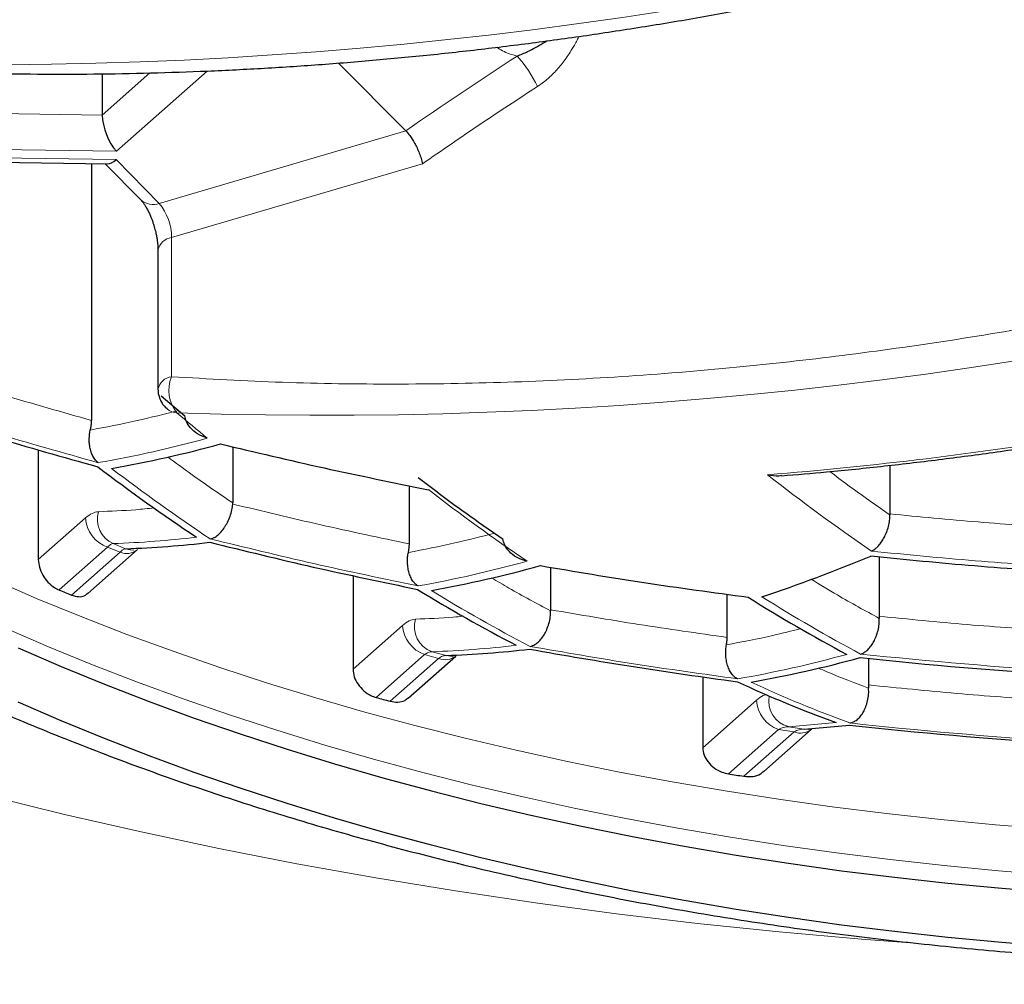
# Model space of a CAD drawing. Header units: millimetres. Extents: x 8 to 869, y 12 to 834.
# Tile 51 of 217: x 429.35 to 433.15, y 674.91 to 678.63. Entities that reach past the tile are written whole.
import ezdxf

# ---------------------------------------------------------------- set-up
doc = ezdxf.new("R2010")
doc.units = ezdxf.units.MM

msp = doc.modelspace()

# ---------------------------------------------------------------- linework, layer by layer
at = {"color": 7, "linetype": 'Continuous', "lineweight": 30}
for p, q in [((430.8379, 678.2026), (430.5789, 678.4641)), ((429.6673, 678.4225), (429.6673, 678.2634)), ((428.9539, 678.0873), (429.6874, 678.0758)), ((429.626, 678.0768), (429.626, 677.0862)), ((429.6781, 678.0759), (429.8162, 677.9365)), ((429.8823, 677.7432), (429.8823, 677.2066)), ((429.8943, 677.1807), (429.9854, 677.1045)), ((429.9176, 677.1303), (429.9124, 677.1353)), ((429.4207, 676.9733), (429.4207, 676.5494)), ((430.171, 676.9846), (430.171, 676.768)), ((432.7054, 676.9131), (432.7054, 676.7256)), ((430.8519, 676.6098), (430.8519, 676.8345)), ((430.1708, 676.7639), (430.171, 676.768)), ((432.7054, 676.7256), (432.7054, 676.7218)), ((429.612, 676.4188), (429.8021, 676.587)), ((429.8022, 676.5871), (429.8036, 676.5884)), ((432.6641, 676.5605), (432.6641, 676.331)), ((431.3969, 676.52), (431.3969, 676.3562)), ((430.6346, 676.4881), (430.6346, 676.127)), ((432.0779, 676.2497), (432.0779, 676.4163)), ((431.3969, 676.3562), (431.3969, 676.3521)), ((432.6641, 676.331), (432.6643, 676.323)), ((430.8479, 676.0159), (431.031, 676.1778)), ((431.0311, 676.1779), (431.0308, 676.1784)), ((432.6228, 676.1684), (432.6228, 676.0666)), ((431.9836, 676.0973), (431.9836, 675.8241)), ((432.6228, 676.0666), (432.6233, 676.054)), ((432.375, 675.8964), (432.5492, 675.9117)), ((432.2198, 675.7333), (432.402, 675.8945)), ((432.4021, 675.8945), (432.4038, 675.8965))]:
    msp.add_line(p, q, dxfattribs=at)
at = {"color": 252, "linetype": 'Continuous', "lineweight": 0}
for p, q in [((429.851, 678.4258), (429.6673, 678.2634)), ((430.0717, 678.4332), (429.7222, 678.1241)), ((429.6673, 678.2634), (428.9863, 678.274)), ((429.8873, 677.923), (430.8379, 678.2026)), ((429.7222, 678.1241), (428.9258, 678.1366)), ((428.924, 678.1039), (429.7204, 678.0915)), ((429.7204, 678.0915), (429.8873, 677.923)), ((430.9031, 678.076), (429.9348, 677.7912)), ((429.9348, 677.7912), (429.9348, 677.2546)), ((429.6026, 676.7102), (429.4207, 676.5494)), ((429.6877, 676.5978), (429.5007, 676.4324)), ((429.7359, 676.578), (429.6877, 676.5978)), ((429.7089, 676.6114), (429.7573, 676.5915)), ((429.7359, 676.578), (429.549, 676.4127)), ((430.8256, 676.2959), (430.6346, 676.127)), ((430.9107, 676.1835), (430.7238, 676.0182)), ((430.9647, 676.1689), (430.9107, 676.1835)), ((430.9393, 676.1945), (430.9937, 676.1798)), ((430.9647, 676.1689), (430.7777, 676.0035)), ((432.1905, 676.0071), (431.9836, 675.8241)), ((432.4978, 675.9215), (432.3144, 675.9055)), ((432.2757, 675.8947), (432.0825, 675.7238)), ((432.3358, 675.8855), (432.1422, 675.7143)), ((432.3358, 675.8855), (432.2757, 675.8947)), ((432.3144, 675.9055), (432.375, 675.8964))]:
    msp.add_line(p, q, dxfattribs=at)
at = {"color": 252, "linetype": 'Continuous', "lineweight": 0, "flags": 128}
for points in [[(429.7573, 676.5915), (429.7747, 676.5869), (429.7897, 676.5861)], [(429.2489, 676.4713), (429.4167, 676.3989), (429.588, 676.3288), (429.7625, 676.2612), (429.9403, 676.1961), (430.1211, 676.1336), (430.3049, 676.0737), (430.4915, 676.0164), (430.6807, 675.9618), (430.8726, 675.9099), (431.0668, 675.8608), (431.2633, 675.8144), (431.4621, 675.7709), (431.6628, 675.7303), (431.8654, 675.6925), (432.0697, 675.6576), (432.2757, 675.6256), (432.4831, 675.5966), (432.6919, 675.5706), (432.9018, 675.5475), (433.1128, 675.5275), (433.3246, 675.5104)], [(429.2938, 676.2858), (429.4602, 676.2139), (429.63, 676.1445), (429.803, 676.0775), (429.9793, 676.013), (430.1585, 675.951), (430.3407, 675.8916), (430.5256, 675.8348), (430.7132, 675.7807), (430.9034, 675.7292), (431.096, 675.6805), (431.2908, 675.6346), (431.4878, 675.5915), (431.6867, 675.5511), (431.8876, 675.5137), (432.0901, 675.4791), (432.2943, 675.4474), (432.4999, 675.4187), (432.7069, 675.3928), (432.915, 675.37), (433.1241, 675.3501), (433.3341, 675.3332)], [(430.9937, 676.1798), (431.0104, 676.177), (431.0211, 676.1771)], [(432.375, 675.8964), (432.3908, 675.8952), (432.3986, 675.8958)], [(432.8017, 675.0704), (432.5955, 675.0862), (432.279, 675.1144), (431.964, 675.1471), (431.6506, 675.1843), (431.3391, 675.2259), (431.0298, 675.272), (430.7227, 675.3224), (430.4182, 675.3773), (430.1165, 675.4364), (429.8176, 675.4999), (429.5219, 675.5675), (429.2296, 675.6394)]]:
    msp.add_lwpolyline(points, dxfattribs=at)
at = {"color": 7, "linetype": 'Continuous', "lineweight": 30, "flags": 128}
for points in [[(429.3436, 676.209), (429.5083, 676.1379), (429.6764, 676.0691), (429.8478, 676.0027), (430.0223, 675.9388), (430.1998, 675.8775), (430.3802, 675.8186), (430.5634, 675.7624), (430.7492, 675.7088), (430.9375, 675.6579), (431.1282, 675.6097), (431.3211, 675.5642), (431.5162, 675.5214), (431.7132, 675.4815), (431.9121, 675.4444), (432.1127, 675.4102), (432.3149, 675.3788), (432.5185, 675.3503), (432.7234, 675.3248), (432.9295, 675.3021), (433.1366, 675.2824), (433.3446, 675.2657)], [(433.3446, 675.0561), (433.1366, 675.0728), (432.9295, 675.0925), (432.7234, 675.1152), (432.5185, 675.1407), (432.3149, 675.1692), (432.1127, 675.2006), (431.9121, 675.2348), (431.7132, 675.2719), (431.5162, 675.3118), (431.3211, 675.3546), (431.1282, 675.4), (430.9375, 675.4483), (430.7492, 675.4992), (430.5634, 675.5528), (430.3802, 675.609), (430.1998, 675.6679), (430.0223, 675.7292), (429.8478, 675.7931), (429.6764, 675.8595), (429.5083, 675.9283), (429.3436, 675.9994)]]:
    msp.add_lwpolyline(points, dxfattribs=at)
at = {"color": 252, "linetype": 'Continuous', "lineweight": 0}
for centre, radius, start, end in [((429.184, 695.4753), 17.0184, 268.09172, 304.69059), ((430.522, 694.1242), 17.0184, 268.09172, 304.69059), ((439.8297, 665.2621), 15.7578, 122.91232, 124.79397), ((430.936, 678.186), 0.4504, 24.5676, 42.5966), ((429.8631, 677.9893), 0.0706, 228.4577, 290.0612), ((429.7258, 677.7903), 0.209, 0.2293, 39.4042), ((429.9415, 677.7311), 0.0604, 96.362, 168.459), ((429.9415, 677.1946), 0.0604, 96.3403, 168.5946), ((430.0596, 677.2018), 0.1356, 157.0747, 219.6531), ((429.9596, 677.1807), 0.0655, 230.181, 266.2112), ((435.7971, 684.0029), 9.0314, 229.6969, 230.66568), ((428.861, 681.4396), 4.585, 279.9347, 285.3222), ((431.0514, 691.5684), 14.7393, 274.59843, 279.38495), ((434.1078, 682.6707), 7.2586, 232.64222, 236.33486), ((437.1465, 683.1536), 7.9713, 231.94762, 235.52227), ((435.5914, 682.866), 7.6378, 232.34343, 235.86952), ((429.7299, 676.7182), 0.1276, 183.5867, 250.6771), ((429.752, 676.7057), 0.1037, 163.9655, 245.4758), ((429.574, 680.4903), 3.8813, 271.9913, 276.7616), ((429.7613, 676.6395), 0.0665, 247.5052, 307.8902), ((430.0729, 680.9984), 4.6223, 280.1242, 285.4719), ((433.965, 681.3326), 5.7617, 238.29263, 242.64503), ((435.4487, 681.5467), 6.0745, 237.7999, 241.95262), ((430.953, 676.3039), 0.1276, 183.5867, 250.6771), ((430.9735, 676.2911), 0.1024, 163.5824, 250.5087), ((430.8068, 680.0733), 3.8811, 271.9564, 276.7708), ((430.9902, 676.2303), 0.0665, 247.5081, 307.8359), ((431.326, 680.6089), 4.588, 279.95, 285.3343), ((434.535, 694.5173), 18.4344, 263.95122, 266.4506), ((434.1059, 680.2097), 4.563, 244.899, 250.0757), ((432.3393, 676.0037), 0.1013, 168.5718, 255.7268), ((432.3179, 676.0151), 0.1276, 183.5867, 250.6771), ((434.4817, 693.5063), 17.6922, 263.73469, 266.33957), ((432.3612, 675.947), 0.0665, 247.5055, 307.8836)]:
    msp.add_arc(centre, radius, start, end, dxfattribs=at)
at = {"color": 7, "linetype": 'Continuous', "lineweight": 30}
for centre, radius, start, end in [((428.9107, 681.4201), 4.588, 279.95, 285.3343), ((434.0417, 682.6633), 7.2397, 232.65771, 236.35905), ((429.6248, 680.4703), 3.8811, 271.9564, 276.7708), ((430.4344, 681.809), 5.6874, 288.2107, 292.7342), ((430.1243, 680.9812), 4.6223, 280.1242, 285.4719), ((433.1858, 685.4369), 9.7294, 247.74305, 248.05003), ((433.9018, 681.3249), 5.7465, 238.31756, 242.68014), ((435.3882, 681.5367), 6.0634, 237.81674, 241.97623), ((430.8588, 680.0588), 3.8813, 271.9913, 276.7616), ((434.493, 693.8698), 17.9488, 259.80411, 262.39332), ((431.3792, 680.5938), 4.585, 279.9347, 285.3222), ((434.5328, 694.4763), 18.4073, 263.94362, 266.44671), ((434.0454, 680.2018), 4.5515, 244.9335, 250.1219), ((433.8967, 687.5413), 11.952, 254.60504, 254.87268), ((434.4794, 693.4629), 17.657, 263.72394, 266.33406), ((434.2847, 689.3218), 13.7752, 260.80065, 261.05211)]:
    msp.add_arc(centre, radius, start, end, dxfattribs=at)
for centre, major_axis, ratio, start_param, end_param in [((429.7222, 678.208), (-0.0367, 0.0993), 0.409829, 0.836636, 2.407432), ((429.7204, 678.1753), (0.0417, 0.0977), 0.450139, 3.323191, 3.899768)]:
    msp.add_ellipse(centre, major_axis=major_axis, ratio=ratio, start_param=start_param, end_param=end_param, dxfattribs=at)
at = {"color": 252, "linetype": 'Continuous', "lineweight": 0}
for points, knots in [([(416.9704, 682.937), (416.9812, 682.8321), (417.0028, 682.6223), (417.05, 682.3082), (417.1082, 681.9942), (417.1786, 681.6804), (417.2608, 681.3671), (417.355, 681.0544), (417.4612, 680.7423), (417.5796, 680.4312), (417.7045, 680.1349), (417.834, 679.8533), (417.9666, 679.5863), (418.1085, 679.3207), (418.2596, 679.0566), (418.42, 678.794), (418.5898, 678.5331), (418.7691, 678.2741), (418.9587, 678.0157), (419.1591, 677.758), (419.3703, 677.5013), (419.5914, 677.247), (419.825, 676.9926), (420.0715, 676.7383), (420.3314, 676.4843), (420.6019, 676.2337), (420.8829, 675.9868), (421.1744, 675.744), (421.4765, 675.5052), (421.7895, 675.2705), (422.1132, 675.0403), (422.4475, 674.8147), (422.7882, 674.5968), (423.1349, 674.3865), (423.4872, 674.184), (423.8493, 673.9867), (424.1984, 673.8067), (424.5325, 673.643), (424.8496, 673.4948), (425.1912, 673.3425), (425.5588, 673.1873), (425.9535, 673.0302), (426.3566, 672.8794), (426.7677, 672.7354), (427.1657, 672.6051), (427.5492, 672.4877), (427.917, 672.382), (428.2899, 672.2818), (428.6678, 672.1871), (429.0502, 672.0982), (429.434, 672.0159), (429.8192, 671.9402), (430.2054, 671.8709), (430.5951, 671.8077), (430.9897, 671.7505), (431.3892, 671.6995), (431.7931, 671.6547), (432.1993, 671.6166), (432.6106, 671.5848), (433.0268, 671.5598), (433.4475, 671.5416), (433.8691, 671.5307), (434.2696, 671.5272), (434.6487, 671.53), (435.0061, 671.5379), (435.3629, 671.5509), (435.7604, 671.5712), (436.1977, 671.601), (436.6739, 671.6428), (437.1205, 671.6908), (437.5375, 671.7432), (437.9252, 671.7984), (438.31, 671.8596), (438.6929, 671.9271), (439.0738, 672.0008), (439.4524, 672.0807), (439.8269, 672.1662), (440.1994, 672.2579), (440.5696, 672.3556), (440.9373, 672.4595), (441.2998, 672.5688), (441.6579, 672.6835), (442.0114, 672.8036), (442.3601, 672.9291), (442.7027, 673.0594), (443.0404, 673.1947), (443.373, 673.335), (443.7004, 673.4801), (444.0213, 673.6294), (444.3377, 673.7838), (444.6494, 673.9433), (444.9562, 674.1076), (445.2561, 674.2758), (445.5537, 674.4504), (445.8486, 674.6315), (446.1404, 674.819), (446.4245, 675.0101), (446.6944, 675.2), (446.9507, 675.3883), (447.1942, 675.5747), (447.4509, 675.7796), (447.7188, 676.0036), (447.9955, 676.2475), (448.2617, 676.4948), (448.5245, 676.7521), (448.7828, 677.0195), (449.0356, 677.2971), (449.2788, 677.5806), (449.5119, 677.8698), (449.7346, 678.1646), (449.9367, 678.4507), (450.1199, 678.7275), (450.2857, 678.9946), (450.4419, 679.2635), (450.5885, 679.534), (450.7255, 679.8061), (450.853, 680.0797), (450.9709, 680.3545), (451.0799, 680.6318), (451.1797, 680.9116), (451.2703, 681.1938), (451.3512, 681.4769), (451.4231, 681.7637), (451.4857, 682.054), (451.5384, 682.3478), (451.5816, 682.6422), (451.6017, 682.8387), (451.6117, 682.937)], [0, 0, 0, 0, 0.009676, 0.019353, 0.02903, 0.038747, 0.048466, 0.058183, 0.067939, 0.077695, 0.08745, 0.095942, 0.104436, 0.112929, 0.121421, 0.12992, 0.13842, 0.146919, 0.155418, 0.164055, 0.172694, 0.181333, 0.189971, 0.198897, 0.207827, 0.216756, 0.225682, 0.234581, 0.243486, 0.252394, 0.261301, 0.270205, 0.279103, 0.287669, 0.296238, 0.304807, 0.313372, 0.320363, 0.327354, 0.334344, 0.342517, 0.350697, 0.358877, 0.367056, 0.375229, 0.382181, 0.389137, 0.396096, 0.403055, 0.410011, 0.416962, 0.423763, 0.430566, 0.437369, 0.44417, 0.451064, 0.457962, 0.46486, 0.471755, 0.478814, 0.485877, 0.49294, 0.499999, 0.505983, 0.511968, 0.517953, 0.523937, 0.532006, 0.540077, 0.548146, 0.55485, 0.561557, 0.568263, 0.574968, 0.581759, 0.588553, 0.595347, 0.602138, 0.609067, 0.615999, 0.62293, 0.629859, 0.636849, 0.64384, 0.650832, 0.657822, 0.664881, 0.671943, 0.679004, 0.686064, 0.693262, 0.700463, 0.707663, 0.714861, 0.72241, 0.729961, 0.737512, 0.745062, 0.752086, 0.759111, 0.766135, 0.774937, 0.78374, 0.792544, 0.801346, 0.810861, 0.820378, 0.829894, 0.839682, 0.849472, 0.85926, 0.867918, 0.876578, 0.885237, 0.893895, 0.902559, 0.911225, 0.919891, 0.928556, 0.93735, 0.946147, 0.954943, 0.963738, 0.972803, 0.981869, 0.990935, 1, 1, 1, 1]), ([(418.9101, 681.4158), (418.9445, 681.3123), (419.0135, 681.1052), (419.1333, 680.7965), (419.2652, 680.4891), (419.4103, 680.1836), (419.5684, 679.88), (419.7394, 679.5784), (419.9235, 679.2792), (420.1207, 678.9824), (420.3347, 678.6833), (420.5662, 678.3822), (420.8163, 678.0796), (421.0695, 677.7937), (421.3238, 677.5244), (421.5771, 677.2711), (421.8417, 677.0213), (422.1176, 676.7752), (422.4049, 676.5329), (422.7036, 676.2947), (423.0138, 676.0609), (423.3353, 675.8317), (423.6457, 675.6226), (423.9424, 675.4328), (424.2231, 675.2612), (424.5111, 675.0933), (424.8048, 674.93), (425.1042, 674.7714), (425.409, 674.6175), (425.7207, 674.4678), (426.0392, 674.3224), (426.3644, 674.1815), (426.6963, 674.0452), (427.0348, 673.9138), (427.3849, 673.7856), (427.747, 673.6612), (428.1212, 673.5408), (428.5019, 673.4267), (428.8995, 673.316), (429.3143, 673.2097), (429.7467, 673.1085), (430.1488, 673.0234), (430.5187, 672.9524), (430.8547, 672.8935), (431.1936, 672.8396), (431.5406, 672.7902), (431.8958, 672.7455), (432.2589, 672.706), (432.624, 672.6723), (432.985, 672.6451), (433.3417, 672.624), (433.6937, 672.6089), (434.0463, 672.5993), (434.3993, 672.5953), (434.7523, 672.5972), (435.1052, 672.6047), (435.4574, 672.6178), (435.8155, 672.6368), (436.1792, 672.6621), (436.548, 672.6941), (436.9149, 672.732), (437.305, 672.779), (437.7176, 672.8367), (438.1514, 672.9065), (438.5806, 672.9847), (439.0047, 673.071), (439.4228, 673.165), (439.837, 673.2673), (440.2468, 673.3775), (440.6519, 673.4957), (441.0587, 673.6238), (441.4662, 673.7621), (441.8735, 673.9109), (442.2717, 674.0668), (442.6606, 674.2295), (443.0401, 674.3987), (443.4145, 674.5762), (443.7835, 674.7621), (444.1463, 674.9562), (444.5069, 675.1607), (444.8641, 675.376), (445.2172, 675.602), (445.558, 675.8335), (445.8865, 676.0703), (446.2027, 676.3119), (446.5066, 676.5581), (446.7982, 676.8087), (447.0776, 677.0634), (447.3513, 677.3283), (447.6185, 677.6033), (447.878, 677.8887), (448.113, 678.1651), (448.3256, 678.4317), (448.5176, 678.688), (448.6994, 678.9465), (448.8709, 679.2071), (449.0321, 679.4696), (449.1831, 679.7339), (449.324, 679.9998), (449.456, 680.2699), (449.579, 680.5442), (449.6922, 680.8225), (449.7954, 681.102), (449.8552, 681.2892), (449.8851, 681.3828)], [0, 0, 0, 0, 0.0119292, 0.02386, 0.0357892, 0.0477188, 0.0596499, 0.0715794, 0.0835096, 0.0954414, 0.1073715, 0.1199158, 0.1324622, 0.1450063, 0.1559087, 0.1668127, 0.1777149, 0.1886184, 0.1995235, 0.2104268, 0.2213315, 0.232238, 0.2431425, 0.2518296, 0.260519, 0.2692082, 0.277895, 0.2864518, 0.2950112, 0.3035705, 0.3121271, 0.3206861, 0.329248, 0.3378097, 0.3463683, 0.3553156, 0.3642669, 0.373218, 0.382165, 0.3918565, 0.4015509, 0.4112421, 0.418512, 0.4257846, 0.4330571, 0.4403268, 0.4479525, 0.4555815, 0.4632105, 0.470836, 0.4781074, 0.4853818, 0.4926562, 0.4999274, 0.507199, 0.5144737, 0.5217485, 0.5290202, 0.5367106, 0.5444045, 0.5520984, 0.5597889, 0.5690965, 0.5784151, 0.58774, 0.5970658, 0.6063863, 0.6156953, 0.6251601, 0.6346276, 0.6440927, 0.6541926, 0.6642954, 0.6743956, 0.6844933, 0.6945935, 0.7046914, 0.7151641, 0.7256392, 0.736112, 0.7473305, 0.7585517, 0.7697705, 0.7809872, 0.7922061, 0.803423, 0.8146384, 0.8258558, 0.8370714, 0.8491097, 0.8611503, 0.8731889, 0.8836517, 0.8941171, 0.9045826, 0.9150457, 0.9255075, 0.9359717, 0.9464359, 0.9568979, 0.9676722, 0.9784489, 0.9892256, 1, 1, 1, 1]), ([(450.4806, 681.4086), (450.445, 681.2996), (450.3738, 681.0814), (450.2496, 680.756), (450.1126, 680.4322), (449.9615, 680.1102), (449.7968, 679.7902), (449.6181, 679.4724), (449.4256, 679.157), (449.219, 678.8443), (449.0139, 678.5561), (448.8134, 678.2922), (448.6204, 678.0518), (448.4186, 677.8136), (448.1985, 677.5671), (447.9586, 677.313), (447.6973, 677.0518), (447.4244, 676.7942), (447.1399, 676.5403), (446.8436, 676.2904), (446.5356, 676.0448), (446.2157, 675.8036), (445.8842, 675.5672), (445.5641, 675.3516), (445.2582, 675.1557), (444.9687, 674.9788), (444.6719, 674.8056), (444.3682, 674.6367), (444.0579, 674.4722), (443.741, 674.3122), (443.417, 674.1565), (443.0858, 674.0054), (442.7476, 673.8589), (442.4025, 673.7173), (442.0504, 673.5808), (441.6863, 673.4475), (441.3096, 673.3182), (440.9203, 673.1931), (440.5243, 673.0746), (440.135, 672.9663), (439.7535, 672.8679), (439.3804, 672.7786), (439.0027, 672.6953), (438.6189, 672.6177), (438.2291, 672.5461), (437.8334, 672.4808), (437.4342, 672.4223), (437.0346, 672.371), (436.6348, 672.3268), (436.2352, 672.2897), (435.8336, 672.2594), (435.4305, 672.2359), (435.0383, 672.22), (434.6574, 672.2109), (434.288, 672.208), (433.9186, 672.211), (433.5496, 672.2199), (433.1812, 672.2347), (432.8137, 672.2553), (432.4475, 672.2816), (432.0759, 672.3142), (431.6994, 672.3535), (431.3183, 672.3997), (430.9399, 672.452), (430.5374, 672.5146), (430.1119, 672.5891), (429.665, 672.677), (429.2222, 672.7735), (428.7842, 672.8785), (428.3514, 672.9919), (427.9243, 673.1134), (427.5033, 673.2428), (427.0889, 673.38), (426.7071, 673.5156), (426.3565, 673.6479), (426.0356, 673.7757), (425.7205, 673.9076), (425.3771, 674.0587), (425.0077, 674.2305), (424.6156, 674.4246), (424.2297, 674.6274), (423.8507, 674.8389), (423.4791, 675.0591), (423.1419, 675.2709), (422.8368, 675.4728), (422.5613, 675.6638), (422.2937, 675.858), (422.0051, 676.0772), (421.6988, 676.3227), (421.3786, 676.5954), (421.0723, 676.8728), (420.7798, 677.1546), (420.501, 677.4404), (420.2531, 677.7113), (420.033, 677.9661), (419.8382, 678.2041), (419.6521, 678.4442), (419.4629, 678.7022), (419.2728, 678.9785), (419.084, 679.2734), (418.9075, 679.5706), (418.7433, 679.8698), (418.5913, 680.1709), (418.4505, 680.4757), (418.3216, 680.7839), (418.2036, 681.0954), (418.1355, 681.3042), (418.1015, 681.4086)], [0, 0, 0, 0, 0.012016, 0.024033, 0.036048, 0.048064, 0.060082, 0.072098, 0.084115, 0.096133, 0.10815, 0.117636, 0.127123, 0.13661, 0.146096, 0.156851, 0.167607, 0.178362, 0.189118, 0.199876, 0.210632, 0.221389, 0.232148, 0.242905, 0.251474, 0.260045, 0.268616, 0.277184, 0.285693, 0.294205, 0.302717, 0.311226, 0.319738, 0.328252, 0.336767, 0.345278, 0.354178, 0.363083, 0.371987, 0.380887, 0.388913, 0.396943, 0.404973, 0.412999, 0.421141, 0.429287, 0.437433, 0.445575, 0.453557, 0.461545, 0.469535, 0.477523, 0.485504, 0.492782, 0.500062, 0.507342, 0.51462, 0.521896, 0.529176, 0.536456, 0.543733, 0.551423, 0.559116, 0.566809, 0.574498, 0.583859, 0.593223, 0.602584, 0.612044, 0.621507, 0.630968, 0.640521, 0.650077, 0.65963, 0.667458, 0.675288, 0.683118, 0.690946, 0.701381, 0.711819, 0.722255, 0.733069, 0.743886, 0.754701, 0.763481, 0.772263, 0.781045, 0.789825, 0.80153, 0.813238, 0.824943, 0.836647, 0.848352, 0.860056, 0.869478, 0.878901, 0.888325, 0.897747, 0.909039, 0.920333, 0.931625, 0.942916, 0.954209, 0.965501, 0.977, 0.988501, 1, 1, 1, 1]), ([(440.1253, 680.2521), (439.9959, 680.1685), (439.7372, 680.0013), (439.3446, 679.7628), (438.949, 679.5337), (438.5502, 679.3147), (438.1482, 679.1056), (437.7415, 678.9058), (437.3163, 678.709), (436.8732, 678.5171), (436.4142, 678.3327), (435.954, 678.162), (435.4925, 678.0051), (435.044, 677.8664), (434.6094, 677.7446), (434.1895, 677.6386), (433.7708, 677.5446), (433.3533, 677.4626), (432.937, 677.3926), (432.5236, 677.3349), (432.101, 677.2879), (431.6701, 677.253), (431.2301, 677.2312), (430.7941, 677.2241), (430.3616, 677.2302), (430.0772, 677.2465), (429.9348, 677.2546)], [0, 0, 0, 0, 0.039737, 0.079401, 0.119026, 0.158645, 0.19829, 0.237995, 0.278248, 0.322624, 0.366942, 0.411246, 0.455584, 0.5, 0.540407, 0.580736, 0.621022, 0.661299, 0.701601, 0.741964, 0.781878, 0.825522, 0.869112, 0.912693, 0.956308, 1, 1, 1, 1]), ([(431.5062, 678.5669), (431.5037, 678.562), (431.498, 678.5508), (431.489, 678.5341), (431.4732, 678.5071), (431.4504, 678.473), (431.418, 678.4338), (431.3834, 678.3998), (431.3581, 678.382), (431.3457, 678.3733)], [0, 0, 0, 0, 0.066337, 0.153197, 0.228369, 0.440128, 0.636507, 0.821532, 1, 1, 1, 1]), ([(431.1896, 678.5247), (431.1965, 678.5202), (431.2111, 678.5106), (431.2373, 678.4991), (431.2575, 678.4936), (431.2676, 678.4908)], [0, 0, 0, 0, 0.30948, 0.652336, 1, 1, 1, 1]), ([(429.652, 676.9233), (429.5174, 676.961), (429.2485, 677.0362), (428.9832, 677.1204), (428.8508, 677.1625)], [0, 0, 0, 0, 0.500491, 1, 1, 1, 1]), ([(429.9615, 677.1245), (429.908, 677.1109), (429.7938, 677.0818), (429.6812, 677.0603), (429.6212, 677.0489)], [0, 0, 0, 0, 0.467921, 1, 1, 1, 1]), ([(430.171, 676.768), (430.1172, 676.8045), (430.0338, 676.8612), (429.9498, 676.9234), (429.92, 676.9455)], [0, 0, 0, 0, 0.644275, 1, 1, 1, 1]), ([(432.7054, 676.7218), (432.6516, 676.7593), (432.5747, 676.813), (432.4974, 676.8715), (432.4742, 676.8891)], [0, 0, 0, 0, 0.699244, 1, 1, 1, 1]), ([(429.8676, 676.7486), (429.8439, 676.7463), (429.7715, 676.7392), (429.7002, 676.7363), (429.6523, 676.7343)], [0, 0, 0, 0, 0.32809, 1, 1, 1, 1]), ([(429.6523, 676.7343), (429.6444, 676.7331), (429.6286, 676.7307), (429.6113, 676.717), (429.6026, 676.7102)], [0, 0, 0, 0, 0.4998772, 1, 1, 1, 1]), ([(430.8854, 676.4481), (430.7511, 676.4761), (430.4827, 676.532), (430.2169, 676.597), (430.0841, 676.6294)], [0, 0, 0, 0, 0.5004115, 1, 1, 1, 1]), ([(431.1804, 676.6517), (431.1295, 676.6385), (431.0179, 676.6098), (430.9079, 676.5885), (430.8481, 676.5769)], [0, 0, 0, 0, 0.456669, 1, 1, 1, 1]), ([(429.6877, 676.5978), (429.6915, 676.6014), (429.699, 676.6087), (429.7056, 676.6105), (429.7089, 676.6114)], [0, 0, 0, 0, 0.500026, 1, 1, 1, 1]), ([(429.7573, 676.5915), (429.754, 676.5906), (429.7473, 676.5889), (429.7397, 676.5817), (429.7359, 676.578)], [0, 0, 0, 0, 0.499978, 1, 1, 1, 1]), ([(433.4353, 676.5168), (433.3015, 676.5255), (433.034, 676.543), (432.7673, 676.5693), (432.634, 676.5824)], [0, 0, 0, 0, 0.500242, 1, 1, 1, 1]), ([(431.3969, 676.3521), (431.3433, 676.3805), (431.2676, 676.4206), (431.1912, 676.466), (431.169, 676.4792)], [0, 0, 0, 0, 0.709023, 1, 1, 1, 1]), ([(432.6643, 676.323), (432.6106, 676.3523), (432.5233, 676.4), (432.4353, 676.4536), (432.4015, 676.4742)], [0, 0, 0, 0, 0.615772, 1, 1, 1, 1]), ([(431.0604, 676.3314), (431.0473, 676.3301), (430.985, 676.3242), (430.9236, 676.3218), (430.8753, 676.32)], [0, 0, 0, 0, 0.211634, 1, 1, 1, 1]), ([(430.8753, 676.32), (430.8674, 676.3188), (430.8516, 676.3164), (430.8343, 676.3027), (430.8256, 676.2959)], [0, 0, 0, 0, 0.499896, 1, 1, 1, 1]), ([(432.3617, 676.2836), (432.3258, 676.2745), (432.2295, 676.2501), (432.1344, 676.2322), (432.0748, 676.2209)], [0, 0, 0, 0, 0.3725586, 1, 1, 1, 1]), ([(432.1188, 676.0899), (431.9847, 676.1085), (431.7168, 676.1456), (431.4505, 676.192), (431.3175, 676.2152)], [0, 0, 0, 0, 0.500353, 1, 1, 1, 1]), ([(430.9107, 676.1835), (430.9157, 676.1867), (430.9255, 676.1932), (430.9347, 676.194), (430.9393, 676.1945)], [0, 0, 0, 0, 0.5000217, 1, 1, 1, 1]), ([(430.9937, 676.1798), (430.989, 676.1794), (430.9797, 676.1785), (430.9697, 676.1721), (430.9647, 676.1689)], [0, 0, 0, 0, 0.499974, 1, 1, 1, 1]), ([(432.6233, 676.054), (432.5697, 676.074), (432.5057, 676.0978), (432.4409, 676.1264), (432.4304, 676.131)], [0, 0, 0, 0, 0.837819, 1, 1, 1, 1]), ([(432.2309, 676.0296), (432.2263, 676.0286), (432.2135, 676.026), (432.1995, 676.0145), (432.1905, 676.0071)], [0, 0, 0, 0, 0.356185, 1, 1, 1, 1]), ([(432.2757, 675.8947), (432.2822, 675.8979), (432.2954, 675.9043), (432.308, 675.9051), (432.3144, 675.9055)], [0, 0, 0, 0, 0.5001754, 1, 1, 1, 1]), ([(432.375, 675.8964), (432.3686, 675.896), (432.3557, 675.8952), (432.3424, 675.8887), (432.3358, 675.8855)], [0, 0, 0, 0, 0.499816, 1, 1, 1, 1])]:
    msp.add_open_spline(points, degree=3, knots=knots, dxfattribs=at)
at = {"color": 7, "linetype": 'Continuous', "lineweight": 30}
for points, knots in [([(428.6459, 678.4502), (428.6882, 678.4473), (428.8013, 678.4396), (428.9865, 678.4311), (429.2015, 678.4242), (429.4178, 678.421), (429.6352, 678.4213), (429.8536, 678.4252), (430.0732, 678.4327), (430.2937, 678.4437), (430.5151, 678.4583), (430.7375, 678.4765), (430.9606, 678.4982), (431.1846, 678.5235), (431.4093, 678.5524), (431.6346, 678.5848), (431.8606, 678.6208), (432.0871, 678.6603), (432.3141, 678.7034), (432.5416, 678.7501), (432.7695, 678.8002), (432.9978, 678.8539), (433.2263, 678.9111), (433.4551, 678.9719), (433.6841, 679.0361), (433.9132, 679.1039), (434.1424, 679.1751), (434.3717, 679.2498), (434.601, 679.328), (434.8302, 679.4096), (435.0592, 679.4947), (435.2882, 679.5832), (435.5169, 679.6752), (435.7454, 679.7705), (435.9736, 679.8693), (436.2014, 679.9715), (436.4289, 680.0771), (436.6559, 680.186), (436.8825, 680.2984), (437.1087, 680.4141), (437.3342, 680.5332), (437.5593, 680.6557), (437.7837, 680.7815), (437.9999, 680.9063), (438.2153, 681.0342), (438.4222, 681.1603), (438.628, 681.2892), (438.7839, 681.3888), (438.8734, 681.4477), (438.8976, 681.4637)], [0, 0, 0, 0, 0.012935, 0.03458, 0.056236, 0.077901, 0.099575, 0.121259, 0.142952, 0.164654, 0.186366, 0.208086, 0.229817, 0.251556, 0.273305, 0.295063, 0.316831, 0.338609, 0.360397, 0.382195, 0.404004, 0.425823, 0.447654, 0.469496, 0.49135, 0.513217, 0.535097, 0.55699, 0.578898, 0.600821, 0.622761, 0.644717, 0.666692, 0.688686, 0.710701, 0.732738, 0.754799, 0.776886, 0.799, 0.821146, 0.843325, 0.86554, 0.887795, 0.910095, 0.930153, 0.952489, 0.972538, 0.992585, 1, 1, 1, 1]), ([(419.1361, 680.3175), (419.1515, 680.2862), (419.1942, 680.1996), (419.2683, 680.0583), (419.3579, 679.8939), (419.4512, 679.7305), (419.548, 679.568), (419.6485, 679.4064), (419.7524, 679.2458), (419.86, 679.086), (419.9712, 678.9272), (420.0854, 678.7699), (420.2029, 678.6141), (420.3234, 678.4599), (420.4471, 678.307), (420.5741, 678.1555), (420.704, 678.0056), (420.8368, 677.8574), (420.9725, 677.7109), (421.1109, 677.5662), (421.2521, 677.4233), (421.3961, 677.282), (421.5427, 677.1426), (421.6918, 677.0051), (421.8436, 676.8694), (421.9979, 676.7355), (422.1549, 676.6034), (422.3144, 676.473), (422.4765, 676.3444), (422.6411, 676.2177), (422.8079, 676.0929), (422.9769, 675.9703), (423.1479, 675.8496), (423.3212, 675.731), (423.4966, 675.6143), (423.6743, 675.4995), (423.8534, 675.3872), (424.0341, 675.2771), (424.2165, 675.1693), (424.4013, 675.0631), (424.5882, 674.959), (424.7769, 674.8569), (424.9671, 674.7569), (425.1587, 674.6593), (425.3512, 674.5641), (425.5449, 674.4713), (425.7401, 674.3805), (425.9371, 674.2918), (426.1357, 674.2051), (426.3353, 674.1207), (426.5358, 674.0386), (426.7373, 673.9589), (426.9398, 673.8813), (427.1435, 673.806), (427.3483, 673.7329), (427.5537, 673.6621), (427.7601, 673.5935), (427.9676, 673.5271), (428.1768, 673.4626), (428.3873, 673.4002), (428.5989, 673.3399), (428.8114, 673.2818), (429.0243, 673.2259), (429.2376, 673.1724), (429.4509, 673.1212), (429.6642, 673.0723), (429.8778, 673.0257), (430.0919, 672.9813), (430.3065, 672.9391), (430.5215, 672.899), (430.7368, 672.8612), (430.9525, 672.8256), (431.1686, 672.7921), (431.3852, 672.7608), (431.6024, 672.7316), (431.8201, 672.7046), (432.0379, 672.6797), (432.2559, 672.657), (432.4742, 672.6364), (432.6933, 672.618), (432.9132, 672.6016), (433.1334, 672.5874), (433.3537, 672.5753), (433.5737, 672.5654), (433.7931, 672.5576), (434.0117, 672.5521), (434.229, 672.5486), (434.4454, 672.5474), (434.6619, 672.5482), (434.8789, 672.5512), (435.0967, 672.5563), (435.3144, 672.5636), (435.5321, 672.5729), (435.7499, 672.5845), (435.9678, 672.5981), (436.1857, 672.6139), (436.4038, 672.6319), (436.6221, 672.652), (436.8404, 672.6743), (437.0581, 672.6987), (437.2752, 672.7252), (437.4916, 672.7538), (437.7074, 672.7845), (437.9219, 672.8172), (438.1351, 672.852), (438.3474, 672.8887), (438.5595, 672.9277), (438.7714, 672.9689), (438.9831, 673.0122), (439.1948, 673.0579), (439.4064, 673.1057), (439.6177, 673.1558), (439.8284, 673.208), (440.0384, 673.2624), (440.2475, 673.319), (440.4559, 673.3777), (440.6633, 673.4385), (440.8698, 673.5015), (441.0754, 673.5666), (441.2799, 673.6338), (441.483, 673.703), (441.6847, 673.7743), (441.8851, 673.8476), (442.0843, 673.923), (442.2824, 674.0006), (442.4794, 674.0803), (442.6754, 674.1623), (442.8704, 674.2465), (443.0644, 674.3329), (443.2577, 674.4218), (443.4497, 674.5128), (443.64, 674.6058), (443.8286, 674.7009), (444.0158, 674.7981), (444.2014, 674.8974), (444.3854, 674.9988), (444.5676, 675.1023), (444.7478, 675.2076), (444.9259, 675.3149), (445.1016, 675.4239), (445.2756, 675.535), (445.4479, 675.6482), (445.6186, 675.7637), (445.7872, 675.8811), (445.9536, 676.0005), (446.1178, 676.1218), (446.28, 676.2451), (446.4401, 676.3704), (446.5981, 676.4979), (446.7537, 676.6272), (446.9068, 676.7583), (447.0573, 676.891), (447.2051, 677.0256), (447.3504, 677.1619), (447.4931, 677.3), (447.6332, 677.4399), (447.7709, 677.5819), (447.9057, 677.7254), (448.0376, 677.8705), (448.1664, 678.0171), (448.2926, 678.1654), (448.4158, 678.3154), (448.536, 678.4669), (448.653, 678.6197), (448.7664, 678.7734), (448.8768, 678.9286), (448.9843, 679.0855), (449.0888, 679.2443), (449.1898, 679.4039), (449.2871, 679.5645), (449.3643, 679.6964), (449.4077, 679.775), (449.4213, 679.7995)], [0, 0, 0, 0, 0.004005, 0.011096, 0.018174, 0.02524, 0.032297, 0.039346, 0.046389, 0.053427, 0.060462, 0.067497, 0.074444, 0.081394, 0.088325, 0.095232, 0.102113, 0.108961, 0.115774, 0.122548, 0.129297, 0.136016, 0.142698, 0.149344, 0.155958, 0.162541, 0.169094, 0.175622, 0.182124, 0.188604, 0.195041, 0.201439, 0.207801, 0.21413, 0.220429, 0.2267, 0.232947, 0.239082, 0.245219, 0.251341, 0.257438, 0.263504, 0.269532, 0.275517, 0.281452, 0.287332, 0.293174, 0.299031, 0.304843, 0.310611, 0.316339, 0.322031, 0.327688, 0.333314, 0.338912, 0.344486, 0.349995, 0.355503, 0.361004, 0.366492, 0.37196, 0.377404, 0.382818, 0.388197, 0.393537, 0.398833, 0.404099, 0.409353, 0.41458, 0.419785, 0.424969, 0.430135, 0.435286, 0.440424, 0.445551, 0.45067, 0.455785, 0.460864, 0.465941, 0.471028, 0.47612, 0.481209, 0.48629, 0.491357, 0.496403, 0.501424, 0.506415, 0.51137, 0.516316, 0.521314, 0.526313, 0.531317, 0.536327, 0.541345, 0.546375, 0.551418, 0.556477, 0.561554, 0.566652, 0.571757, 0.576845, 0.581955, 0.587074, 0.592186, 0.597279, 0.602377, 0.607508, 0.612663, 0.617845, 0.623058, 0.628307, 0.633589, 0.638892, 0.644215, 0.649561, 0.654929, 0.66032, 0.665736, 0.671176, 0.676642, 0.682123, 0.687617, 0.693135, 0.698679, 0.704253, 0.709859, 0.715501, 0.721182, 0.726905, 0.732674, 0.738502, 0.744322, 0.750183, 0.756081, 0.762015, 0.767981, 0.773978, 0.780002, 0.78605, 0.792115, 0.798185, 0.804352, 0.810544, 0.816764, 0.823016, 0.829303, 0.835627, 0.841991, 0.8484, 0.854851, 0.861316, 0.867808, 0.874331, 0.880885, 0.887473, 0.894098, 0.900762, 0.90748, 0.91418, 0.920925, 0.927709, 0.934525, 0.941366, 0.948225, 0.955095, 0.961933, 0.968903, 0.975876, 0.982853, 0.989837, 0.996828, 1, 1, 1, 1]), ([(417.3566, 679.9707), (417.3702, 679.943), (417.4128, 679.8563), (417.4882, 679.7116), (417.5825, 679.5368), (417.6804, 679.3634), (417.7816, 679.1913), (417.8862, 679.0206), (417.9941, 678.8511), (418.1055, 678.6828), (418.2203, 678.5156), (418.3383, 678.3499), (418.4595, 678.1857), (418.5839, 678.0229), (418.7116, 677.8614), (418.8425, 677.7014), (418.9767, 677.5427), (419.1141, 677.3854), (419.2543, 677.2299), (419.3974, 677.0761), (419.5433, 676.9242), (419.6922, 676.7737), (419.8439, 676.625), (419.9983, 676.4782), (420.1552, 676.3333), (420.3148, 676.1903), (420.4768, 676.0492), (420.6412, 675.9102), (420.8082, 675.773), (420.9776, 675.6377), (421.1494, 675.5044), (421.3233, 675.3732), (421.4993, 675.2441), (421.6775, 675.117), (421.8579, 674.9919), (422.0405, 674.8689), (422.2253, 674.7477), (422.4124, 674.6286), (422.6016, 674.5113), (422.7925, 674.3963), (422.9851, 674.2835), (423.1792, 674.1731), (423.3754, 674.0646), (423.5733, 673.9582), (423.7729, 673.854), (423.9742, 673.7519), (424.1772, 673.6519), (424.3818, 673.5541), (424.588, 673.4584), (424.7959, 673.3647), (425.0053, 673.2732), (425.2157, 673.1841), (425.4271, 673.0972), (425.6391, 673.0129), (425.8521, 672.9307), (426.0661, 672.8509), (426.2812, 672.7733), (426.4973, 672.6979), (426.7146, 672.6246), (426.9329, 672.5536), (427.1524, 672.4846), (427.3731, 672.4179), (427.595, 672.3532), (427.8182, 672.2906), (428.0412, 672.2305), (428.2649, 672.1726), (428.4892, 672.117), (428.7155, 672.0632), (428.9428, 672.0116), (429.1709, 671.9621), (429.3997, 671.9148), (429.6287, 671.8697), (429.8579, 671.8269), (430.087, 671.7864), (430.3158, 671.7482), (430.5441, 671.7124), (430.7716, 671.6789), (430.9998, 671.6476), (431.2295, 671.6182), (431.461, 671.5908), (431.6931, 671.5656), (431.9252, 671.5425), (432.1574, 671.5216), (432.3896, 671.5029), (432.622, 671.4863), (432.8545, 671.472), (433.0873, 671.4597), (433.3203, 671.4497), (433.5535, 671.4418), (433.787, 671.436), (434.0208, 671.4324), (434.2539, 671.431), (434.4863, 671.4317), (434.7181, 671.4346), (434.9499, 671.4396), (435.182, 671.4468), (435.4141, 671.4561), (435.6463, 671.4676), (435.8786, 671.4812), (436.1107, 671.497), (436.3429, 671.5149), (436.5749, 671.535), (436.8067, 671.5572), (437.0383, 671.5816), (437.2694, 671.6082), (437.4999, 671.6368), (437.7294, 671.6675), (437.958, 671.7004), (438.186, 671.7353), (438.4133, 671.7723), (438.64, 671.8115), (438.8662, 671.8528), (439.0919, 671.8963), (439.3171, 671.9419), (439.5418, 671.9898), (439.7662, 672.0398), (439.9902, 672.0921), (440.214, 672.1466), (440.4372, 672.2033), (440.659, 672.262), (440.8795, 672.3228), (441.0991, 672.3858), (441.3186, 672.451), (441.5377, 672.5186), (441.7561, 672.5885), (441.9738, 672.6605), (442.1903, 672.7347), (442.4056, 672.811), (442.6193, 672.8893), (442.8313, 672.9695), (443.0412, 673.0516), (443.2481, 673.1351), (443.4545, 673.221), (443.6606, 673.3094), (443.8671, 673.4007), (444.0719, 673.494), (444.2751, 673.5894), (444.4766, 673.6867), (444.6764, 673.7862), (444.8746, 673.8877), (445.0713, 673.9914), (445.2664, 674.0972), (445.46, 674.2052), (445.6521, 674.3155), (445.8425, 674.4279), (446.0311, 674.5423), (446.2176, 674.6587), (446.4022, 674.7773), (446.5851, 674.8979), (446.7657, 675.0205), (446.9441, 675.145), (447.1204, 675.2715), (447.295, 675.4003), (447.4675, 675.5311), (447.6372, 675.6635), (447.8044, 675.7977), (447.9693, 675.9338), (448.1319, 676.072), (448.2919, 676.2119), (448.4493, 676.3536), (448.604, 676.497), (448.7561, 676.6422), (448.9055, 676.7892), (449.0524, 676.938), (449.1966, 677.0887), (449.3384, 677.2415), (449.4774, 677.396), (449.6135, 677.5521), (449.7465, 677.7097), (449.8764, 677.8689), (450.0033, 678.0296), (450.1272, 678.1918), (450.2478, 678.3555), (450.3653, 678.5206), (450.4795, 678.6871), (450.5903, 678.8546), (450.6978, 679.0234), (450.8019, 679.1935), (450.9028, 679.365), (451.0001, 679.5375), (451.0938, 679.711), (451.1681, 679.8535), (451.2098, 679.9384), (451.2228, 679.9649)], [0, 0, 0, 0, 0.0031172, 0.0097322, 0.0163301, 0.0229073, 0.0294602, 0.0359852, 0.0424968, 0.0490097, 0.0554989, 0.061966, 0.0684127, 0.0748406, 0.0812515, 0.0876469, 0.0940285, 0.1003976, 0.1067598, 0.1130423, 0.1193349, 0.1256021, 0.1318423, 0.1380542, 0.1442365, 0.1503881, 0.1565079, 0.1625952, 0.1686475, 0.1746994, 0.1807019, 0.1866704, 0.1926069, 0.198513, 0.2043909, 0.2102422, 0.2160688, 0.2218725, 0.2276552, 0.2334192, 0.2391081, 0.2447871, 0.2504374, 0.2560596, 0.2616542, 0.2672221, 0.272764, 0.2782807, 0.2837731, 0.289242, 0.2946883, 0.300111, 0.305478, 0.31081, 0.3161106, 0.3213822, 0.3266267, 0.3318461, 0.3370427, 0.3422183, 0.347375, 0.3525149, 0.3576399, 0.3627522, 0.367859, 0.3728544, 0.3778965, 0.3829328, 0.387959, 0.3929712, 0.3979655, 0.4029383, 0.407886, 0.4128054, 0.4176933, 0.4225468, 0.4273632, 0.4321376, 0.4369752, 0.4418288, 0.4466658, 0.4514884, 0.4562985, 0.4610984, 0.4658901, 0.4706756, 0.475457, 0.4802363, 0.4850157, 0.4897967, 0.4945811, 0.4993661, 0.5041026, 0.508843, 0.5135898, 0.5183434, 0.5231042, 0.5278727, 0.5326492, 0.5374341, 0.5422277, 0.5470305, 0.5518427, 0.5566645, 0.5614964, 0.5663298, 0.5711555, 0.5759857, 0.5808226, 0.5856684, 0.5905252, 0.5953953, 0.6002809, 0.6051842, 0.6101076, 0.6150531, 0.6200232, 0.6250201, 0.6300495, 0.635084, 0.6401011, 0.6451582, 0.650252, 0.6553792, 0.6605363, 0.6657195, 0.670925, 0.6761485, 0.6813856, 0.6866318, 0.6918824, 0.6971298, 0.7023232, 0.707702, 0.7130966, 0.7185095, 0.7239427, 0.7293985, 0.7348788, 0.7403859, 0.7459218, 0.7514887, 0.7570889, 0.7627254, 0.7684043, 0.7740965, 0.7798182, 0.7855714, 0.791358, 0.7971876, 0.803004, 0.808874, 0.8147872, 0.8207326, 0.8266987, 0.8326467, 0.838669, 0.8447097, 0.850771, 0.8568547, 0.862963, 0.8690978, 0.8752612, 0.8814551, 0.8876818, 0.8939457, 0.9002543, 0.9065653, 0.912901, 0.9192605, 0.9256429, 0.9320473, 0.9384727, 0.9449181, 0.9513824, 0.9578617, 0.9643291, 0.9708522, 0.9773813, 0.9839184, 0.9904654, 0.9970243, 1, 1, 1, 1]), ([(431.2676, 678.4908), (431.2813, 678.4965), (431.3107, 678.5087), (431.3483, 678.5288), (431.3723, 678.5434), (431.3825, 678.5495)], [0, 0, 0, 0, 0.336414, 0.720374, 1, 1, 1, 1]), ([(430.8379, 678.2026), (430.8431, 678.1968), (430.8544, 678.1844), (430.8698, 678.1601), (430.8819, 678.1367), (430.8906, 678.1167), (430.8982, 678.0955), (430.9015, 678.0826), (430.9031, 678.076)], [0, 0, 0, 0, 0.197354, 0.428915, 0.558357, 0.696658, 0.84386, 1, 1, 1, 1]), ([(429.8164, 677.9362), (429.8167, 677.936), (429.8179, 677.9348), (429.822, 677.9301), (429.8281, 677.9219), (429.8351, 677.911), (429.8422, 677.8982), (429.8489, 677.8844), (429.8546, 677.8712), (429.8597, 677.8582), (429.864, 677.8459), (429.8666, 677.8373), (429.8678, 677.8334)], [0, 0, 0, 0, 0.030514, 0.143163, 0.260849, 0.382566, 0.505809, 0.624902, 0.731653, 0.817099, 0.916939, 1, 1, 1, 1]), ([(429.8678, 677.8334), (429.8698, 677.8261), (429.8726, 677.8158), (429.8759, 677.8008), (429.8783, 677.7883), (429.8804, 677.7741), (429.8817, 677.7605), (429.8823, 677.75), (429.8822, 677.7448), (429.8822, 677.7434)], [0, 0, 0, 0, 0.224765, 0.316453, 0.466471, 0.618839, 0.777764, 0.937713, 1, 1, 1, 1]), ([(429.8823, 677.2064), (429.8824, 677.2024), (429.8827, 677.1929), (429.885, 677.1837), (429.8864, 677.1784)], [0, 0, 0, 0, 0.423672, 1, 1, 1, 1]), ([(429.8864, 677.1784), (429.8886, 677.1722), (429.8917, 677.1632), (429.8992, 677.1507), (429.9068, 677.1403), (429.9141, 677.1337), (429.9177, 677.1305)], [0, 0, 0, 0, 0.3390101, 0.4913502, 0.7508348, 1, 1, 1, 1]), ([(428.849, 677.147), (428.9815, 677.1049), (429.2468, 677.0206), (429.5157, 676.9452), (429.6503, 676.9075)], [0, 0, 0, 0, 0.499509, 1, 1, 1, 1]), ([(429.6212, 677.0489), (429.6223, 677.0535), (429.6243, 677.0629), (429.6258, 677.0755), (429.626, 677.0829), (429.626, 677.0862)], [0, 0, 0, 0, 0.356428, 0.723803, 1, 1, 1, 1]), ([(430.0726, 677.0175), (430.0593, 677.0223), (430.0346, 677.0312), (430.0079, 677.0556), (429.9914, 677.0801), (429.9873, 677.0969), (429.9854, 677.1045)], [0, 0, 0, 0, 0.318242, 0.590276, 0.816986, 1, 1, 1, 1]), ([(429.652, 676.9233), (429.6494, 676.9254), (429.6447, 676.9292), (429.6386, 676.9364), (429.632, 676.946), (429.6256, 676.9596), (429.6203, 676.9778), (429.6175, 676.9965), (429.6164, 677.0204), (429.6193, 677.0378), (429.6212, 677.0489)], [0, 0, 0, 0, 0.1007966, 0.1807005, 0.2572745, 0.4042109, 0.5413241, 0.6690044, 0.7877386, 1, 1, 1, 1]), ([(432.288, 676.8727), (432.3457, 676.8776), (432.4775, 676.8886), (432.6841, 676.9101), (432.9078, 676.9363), (433.1323, 676.9665), (433.309, 676.9923), (433.4111, 677.0092), (433.4379, 677.0137)], [0, 0, 0, 0, 0.151665, 0.346245, 0.540909, 0.735657, 0.930492, 1, 1, 1, 1]), ([(430.124, 676.9955), (430.2568, 676.9639), (430.5226, 676.9009), (430.7909, 676.8464), (430.9252, 676.8192)], [0, 0, 0, 0, 0.4996, 1, 1, 1, 1]), ([(432.2879, 676.8734), (432.2845, 676.8728), (432.2666, 676.8698), (432.2481, 676.8736), (432.2331, 676.8766)], [0, 0, 0, 0, 0.194403, 1, 1, 1, 1]), ([(430.0841, 676.6294), (430.0875, 676.6302), (430.0934, 676.6315), (430.1024, 676.6362), (430.1128, 676.6435), (430.1253, 676.6553), (430.1367, 676.6703), (430.1446, 676.683), (430.1522, 676.6969), (430.1608, 676.7163), (430.1683, 676.7413), (430.17, 676.7564), (430.1708, 676.7639)], [0, 0, 0, 0, 0.100871, 0.181785, 0.254153, 0.392194, 0.514985, 0.571028, 0.625915, 0.752287, 0.875938, 1, 1, 1, 1]), ([(432.634, 676.5824), (432.6371, 676.5839), (432.6429, 676.5867), (432.652, 676.5935), (432.6623, 676.6033), (432.6733, 676.6171), (432.682, 676.6316), (432.6881, 676.6441), (432.6941, 676.658), (432.7005, 676.6774), (432.7051, 676.7008), (432.7053, 676.7148), (432.7054, 676.7218)], [0, 0, 0, 0, 0.093462, 0.174127, 0.270253, 0.400109, 0.513255, 0.563769, 0.628899, 0.75647, 0.87942, 1, 1, 1, 1]), ([(431.306, 676.5437), (431.2919, 676.5477), (431.2659, 676.5552), (431.237, 676.5791), (431.2189, 676.6041), (431.2141, 676.6216), (431.212, 676.6294)], [0, 0, 0, 0, 0.317581, 0.589315, 0.816185, 1, 1, 1, 1]), ([(430.0824, 676.6163), (430.2152, 676.5838), (430.4809, 676.5187), (430.7494, 676.4627), (430.8837, 676.4347)], [0, 0, 0, 0, 0.499588, 1, 1, 1, 1]), ([(430.8481, 676.5769), (430.849, 676.5815), (430.8508, 676.5907), (430.8518, 676.6017), (430.8519, 676.6078), (430.8519, 676.6098)], [0, 0, 0, 0, 0.398086, 0.808046, 1, 1, 1, 1]), ([(430.8854, 676.4481), (430.8832, 676.4495), (430.8791, 676.4521), (430.8737, 676.457), (430.8693, 676.4619), (430.8631, 676.4699), (430.8561, 676.4824), (430.8497, 676.5011), (430.8458, 676.5208), (430.8444, 676.5405), (430.8449, 676.5594), (430.8471, 676.5712), (430.8481, 676.5769)], [0, 0, 0, 0, 0.077879, 0.145044, 0.201491, 0.252197, 0.399506, 0.536907, 0.664927, 0.784215, 0.895578, 1, 1, 1, 1]), ([(432.6323, 676.5635), (432.7656, 676.5503), (433.0323, 676.524), (433.2997, 676.5065), (433.4336, 676.4977)], [0, 0, 0, 0, 0.499756, 1, 1, 1, 1]), ([(428.1633, 676.5385), (428.1838, 676.5257), (428.2479, 676.4856), (428.3589, 676.4203), (428.4963, 676.3424), (428.6368, 676.2666), (428.7802, 676.1926), (428.9264, 676.1206), (429.0754, 676.0506), (429.2271, 675.9826), (429.3762, 675.9189), (429.5274, 675.8572), (429.6754, 675.7995), (429.8255, 675.7437), (429.9719, 675.6917), (430.12, 675.6414), (430.2697, 675.5929), (430.4211, 675.5462), (430.574, 675.5013), (430.7283, 675.4582), (430.8841, 675.4169), (431.0412, 675.3775), (431.1995, 675.3399), (431.3591, 675.3041), (431.5198, 675.2702), (431.6815, 675.2382), (431.8443, 675.208), (432.0079, 675.1798), (432.1724, 675.1534), (432.3377, 675.1289), (432.5036, 675.1064), (432.67, 675.0857), (432.8368, 675.067), (433.0039, 675.0502), (433.171, 675.0353), (433.3377, 675.0224), (433.5036, 675.0114), (433.6675, 675.0024), (433.8266, 674.9954), (433.9729, 674.9905), (434.1, 674.9874), (434.2178, 674.9854), (434.3195, 674.9844), (434.3867, 674.9843), (434.4126, 674.9843)], [0, 0, 0, 0, 0.012857, 0.0402894, 0.0677318, 0.0951817, 0.1226371, 0.150097, 0.1775608, 0.2050287, 0.2325014, 0.2571563, 0.2845662, 0.3091907, 0.3338024, 0.3583995, 0.3829817, 0.4075493, 0.432102, 0.4566398, 0.4811628, 0.5056707, 0.5301633, 0.5546404, 0.5791014, 0.6035456, 0.627972, 0.6523793, 0.6767653, 0.7011275, 0.7254619, 0.7497629, 0.7740223, 0.7982276, 0.822359, 0.8463836, 0.870242, 0.8938162, 0.9168342, 0.9385002, 0.9565053, 0.9712445, 0.9889197, 1, 1, 1, 1]), ([(429.4207, 676.5494), (429.4216, 676.5396), (429.4233, 676.5201), (429.437, 676.4893), (429.4571, 676.462), (429.4796, 676.4425), (429.4947, 676.4353), (429.5007, 676.4324)], [0, 0, 0, 0, 0.213348, 0.426676, 0.640559, 0.855512, 1, 1, 1, 1]), ([(431.3573, 676.5264), (431.4904, 676.504), (431.7566, 676.459), (432.0246, 676.423), (432.1586, 676.405)], [0, 0, 0, 0, 0.499665, 1, 1, 1, 1]), ([(429.549, 676.4127), (429.558, 676.4101), (429.5761, 676.4048), (429.5982, 676.4081), (429.6076, 676.4166), (429.6112, 676.4199)], [0, 0, 0, 0, 0.379417, 0.758862, 1, 1, 1, 1]), ([(431.3175, 676.2152), (431.3209, 676.2159), (431.327, 676.217), (431.3362, 676.2217), (431.3469, 676.2291), (431.3592, 676.2413), (431.3698, 676.2563), (431.3769, 676.2691), (431.3837, 676.2832), (431.391, 676.3033), (431.3965, 676.3289), (431.3968, 676.3444), (431.3969, 676.3521)], [0, 0, 0, 0, 0.099439, 0.176565, 0.25901, 0.394907, 0.515133, 0.569713, 0.626422, 0.752732, 0.876221, 1, 1, 1, 1]), ([(432.5925, 676.1855), (432.595, 676.1863), (432.5995, 676.1877), (432.6062, 676.1913), (432.6127, 676.1958), (432.6219, 676.2036), (432.6326, 676.2158), (432.6417, 676.2303), (432.6479, 676.2428), (432.654, 676.2567), (432.6602, 676.2763), (432.6645, 676.3008), (432.6644, 676.3156), (432.6643, 676.323)], [0, 0, 0, 0, 0.074604, 0.13309, 0.193558, 0.266, 0.398171, 0.514039, 0.566105, 0.627795, 0.755135, 0.878357, 1, 1, 1, 1]), ([(432.0748, 676.2209), (432.0757, 676.2259), (432.0775, 676.2359), (432.0777, 676.2451), (432.0779, 676.2497)], [0, 0, 0, 0, 0.491377, 1, 1, 1, 1]), ([(432.1188, 676.0899), (432.1144, 676.0923), (432.1068, 676.0963), (432.098, 676.1055), (432.0918, 676.114), (432.0855, 676.125), (432.0792, 676.1406), (432.0743, 676.1612), (432.072, 676.182), (432.0719, 676.2022), (432.0739, 676.2148), (432.0748, 676.2209)], [0, 0, 0, 0, 0.146411, 0.253261, 0.323015, 0.395691, 0.533353, 0.661651, 0.781449, 0.893807, 1, 1, 1, 1]), ([(430.6346, 676.127), (430.6356, 676.1173), (430.6375, 676.0979), (430.6528, 676.0685), (430.6753, 676.0432), (430.7004, 676.0261), (430.7171, 676.0204), (430.7238, 676.0182)], [0, 0, 0, 0, 0.213918, 0.427828, 0.641963, 0.85664, 1, 1, 1, 1]), ([(432.5509, 675.9197), (432.5557, 675.9207), (432.5649, 675.9226), (432.5791, 675.9318), (432.5921, 675.9449), (432.6016, 675.9592), (432.608, 675.9715), (432.614, 675.9854), (432.6202, 676.0052), (432.6242, 676.0306), (432.6236, 676.0462), (432.6233, 676.054)], [0, 0, 0, 0, 0.137423, 0.262365, 0.39648, 0.51462, 0.567994, 0.626929, 0.753893, 0.877288, 1, 1, 1, 1]), ([(430.7777, 676.0035), (430.7878, 676.0017), (430.808, 675.9983), (430.8326, 676.0039), (430.843, 676.0133), (430.847, 676.0169)], [0, 0, 0, 0, 0.3799596, 0.7599356, 1, 1, 1, 1]), ([(431.9836, 675.8241), (431.9846, 675.8147), (431.9867, 675.7959), (432.0029, 675.7686), (432.0269, 675.7456), (432.0548, 675.7301), (432.0741, 675.7257), (432.0825, 675.7238)], [0, 0, 0, 0, 0.206079, 0.412061, 0.620781, 0.835753, 1, 1, 1, 1]), ([(432.1422, 675.7143), (432.1537, 675.7136), (432.1766, 675.712), (432.2039, 675.7202), (432.215, 675.7307), (432.2189, 675.7345)], [0, 0, 0, 0, 0.393224, 0.786659, 1, 1, 1, 1])]:
    msp.add_open_spline(points, degree=3, knots=knots, dxfattribs=at)
at = {"color": 252, "linetype": 'Continuous', "lineweight": 0}
for points in [[(431.3457, 678.3733), (431.2714, 678.3248), (431.1229, 678.2277), (430.9764, 678.1266), (430.9031, 678.076)], [(429.626, 677.0862), (429.5117, 677.1185), (429.283, 677.1831), (429.0569, 677.2542), (428.9439, 677.2898)], [(430.8519, 676.6098), (430.7379, 676.6339), (430.5099, 676.682), (430.2839, 676.7366), (430.1708, 676.7639)], [(433.3864, 676.6698), (433.2727, 676.6776), (433.0454, 676.6931), (432.8187, 676.7148), (432.7054, 676.7256)], [(432.0779, 676.2497), (431.964, 676.2659), (431.7364, 676.2981), (431.51, 676.3368), (431.3969, 676.3562)], [(433.3451, 676.2738), (433.2314, 676.2818), (433.0041, 676.2976), (432.7774, 676.3199), (432.6641, 676.331)], [(433.3038, 676.0074), (433.1901, 676.0156), (432.9628, 676.032), (432.7361, 676.0551), (432.6228, 676.0666)]]:
    msp.add_open_spline(points, degree=3, dxfattribs=at)
at = {"color": 7, "linetype": 'Continuous', "lineweight": 30}
msp.add_open_spline([(430.8857, 676.8655), (430.9403, 676.8244), (431.0493, 676.7422), (431.1578, 676.667), (431.212, 676.6294)], degree=3, dxfattribs=at)

doc.saveas('drawing.dxf')
